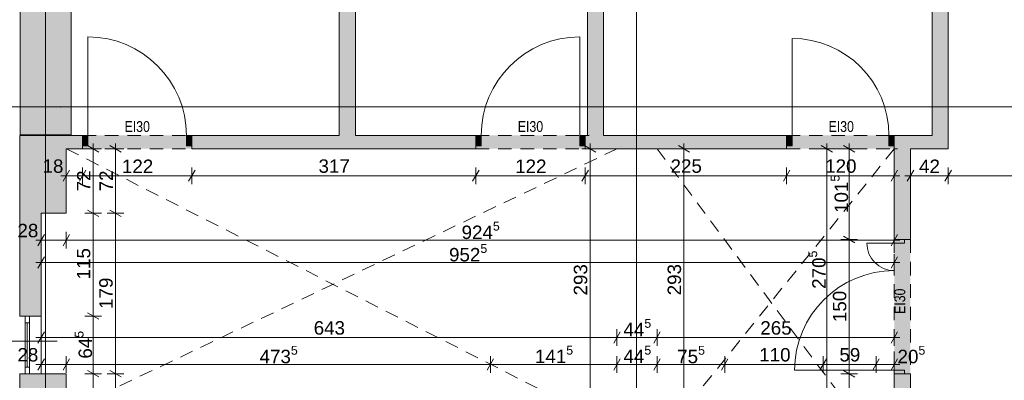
# Paper-space layout 'A-12 INWENTARYZACJA - PIĘTRO 9' of a CAD drawing. Header units: millimetres. Extents: x 0 to 420, y 0 to 297.
# Tile 4 of 10: x 57 to 167, y 179 to 219. Entities that reach past the tile are written whole.
import ezdxf
from ezdxf.xclip import XClip

# ---------------------------------------------------------------- set-up
doc = ezdxf.new("R2010")
doc.units = ezdxf.units.MM
doc.header["$MEASUREMENT"] = 0
doc.header["$XCLIPFRAME"] = 0
doc.linetypes.add('DASHDOTX2', pattern=[1000, 500, -250, 0, -250])
doc.linetypes.add('Przer. długie kreski', pattern=[2.5, 1.5, -1])
for name, color, linetype, lineweight, true_color in [('A_osie_Nr_pióra__16', 7, 'Continuous', 5, 0x0f0f0f), ('A_ppoż_Nr_pióra__8', 7, 'Continuous', 13, 0x4c4c4c), ('A_sufit_Nr_pióra__4', 7, 'Continuous', 18, 0x4b4b4b), ('A_ściany_Nr_pióra__10', 7, 'Continuous', 13, 0x4b4b4b), ('A_ściany_Nr_pióra__19', 7, 'Continuous', 5, 0x191919), ('Okna Archicada_Nr_pióra__19', 7, 'Continuous', 5, 0x191919)]:
    doc.layers.add(name, color=color, linetype=linetype, lineweight=lineweight, true_color=true_color)
for name, color, linetype in [('A_podrys', 7, 'Continuous'), ('A_ppoż', 7, 'Continuous'), ('A_ściany', 7, 'Continuous'), ('Drzwi Archicad', 7, 'Continuous')]:
    doc.layers.add(name, color=color, linetype=linetype)
for name, color, linetype, lineweight in [('A_stolarka_Nr_pióra__3', 252, 'Continuous', 13), ('A_wymiary_Nr_pióra__1', 7, 'Continuous', 20), ('A_wymiary_Nr_pióra__2', 8, 'Continuous', 13), ('A_ściany_Nr_pióra__1', 7, 'Continuous', 20), ('Drzwi Archicad_Nr_pióra__1', 7, 'Continuous', 20)]:
    doc.layers.add(name, color=color, linetype=linetype, lineweight=lineweight)
doc.styles.add('STYL_AUTOMATYCZNY_1', font='arial.ttf')
doc.styles.add('STYL_AUTOMATYCZNY_2', font='ARIALN.TTF')
doc.styles.add('STYL_AUTOMATYCZNY_4', font='arial.ttf')

# ---------------------------------------------------------------- blocks, each defined once
blk = doc.blocks.new('Rysunek_1_1', base_point=(-1583.25, -271.45))
at = {"layer": 'A_ppoż', "linetype": 'Continuous', "lineweight": 0, "true_color": 0x121212}
for points in [[(76.4, 206.45), (64.2, 206.45), (64.2, 204.95), (76.4, 204.95)], [(120.3, 206.45), (108.1, 206.45), (108.1, 204.95), (120.3, 204.95)], [(154.82, 206.45), (142.8, 206.45), (142.8, 204.95), (154.82, 204.95)], [(154.82, 194.82), (154.82, 179.82), (156.62, 179.82), (156.62, 194.82)]]:
    blk.add_hatch(color=250, dxfattribs=at).paths.add_polyline_path(points)
at = {"layer": 'A_ściany', "linetype": 'Continuous', "lineweight": 0, "true_color": 0x000000}
for points in [[(57.22, 267.44), (57.22, 206.52), (62.93, 206.52), (62.93, 263.39)], [(92.85, 263.39), (92.85, 206.45), (94.65, 206.45), (94.65, 263.39)], [(159.03, 262.32), (159.03, 206.45), (160.83, 204.95), (160.83, 262.32)], [(122.35, 206.45), (122.35, 255.08), (120.55, 256.88), (120.55, 206.45)], [(57.18, 206.45), (62.38, 204.95), (64.2, 204.95), (64.2, 206.45)], [(57.18, 206.45), (57.18, 197.75), (62.38, 197.75), (62.38, 204.95)], [(76.4, 204.95), (108.1, 204.95), (108.1, 206.45), (76.4, 206.45)], [(120.3, 206.45), (120.3, 204.95), (142.8, 204.95), (142.8, 206.45)], [(159.03, 206.45), (154.82, 206.45), (154.82, 204.95), (160.83, 204.95)], [(154.82, 204.95), (154.82, 194.82), (156.62, 194.82), (156.62, 204.95)], [(59.58, 197.75), (57.18, 197.75), (57.18, 186.27), (59.58, 186.27)], [(57.18, 179.83), (57.18, 171.71), (62.38, 171.71), (62.38, 179.83)], [(154.82, 177.88), (156.62, 177.88), (156.62, 179.82), (154.82, 179.82)]]:
    blk.add_hatch(color=18, dxfattribs=at).paths.add_polyline_path(points)
at = {"layer": 'Drzwi Archicad', "linetype": 'Continuous', "lineweight": 0, "true_color": 0xfdfdfd}
for points in [[(64.2, 206.45), (64.2, 205.3), (64.8, 205.3), (64.8, 206.45)], [(76.4, 205.3), (76.4, 206.45), (75.8, 206.45), (75.8, 205.3)], [(108.1, 205.3), (108.7, 205.3), (108.7, 206.45), (108.1, 206.45)], [(120.3, 206.45), (119.7, 206.45), (119.7, 205.3), (120.3, 205.3)], [(142.8, 206.45), (142.8, 205.3), (143.4, 205.3), (143.4, 206.45)], [(154.82, 205.3), (154.82, 206.45), (154.22, 206.45), (154.22, 205.3)]]:
    blk.add_hatch(color=7, dxfattribs=at).paths.add_polyline_path(points)
at = {"layer": 'A_osie_Nr_pióra__16', "color": 250, "linetype": 'DASHDOTX2', "lineweight": 5, "true_color": 0x0f0f0f}
for p, q in [((60.05, 239.45), (60.05, 107.63)), ((126.05, 239.45), (126.05, 107.63)), ((61.75, 209.63), (41.5, 209.63)), ((285.95, 209.63), (61.75, 209.63)), ((61.75, 209.63), (61.75, 209.63))]:
    blk.add_line(p, q, dxfattribs=at)
blk.add_point((61.75, 209.63), dxfattribs=at)
at = {"layer": 'A_stolarka_Nr_pióra__3', "color": 252, "linetype": 'Continuous', "lineweight": 13}
blk.add_line((53.53, 183.47), (61.36, 183.47), dxfattribs=at)
at = {"layer": 'A_sufit_Nr_pióra__4', "color": 251, "linetype": 'Przer. długie kreski', "lineweight": 18, "true_color": 0x4b4b4b}
for p, q in [((62.4, 204.95), (123.86, 173.71)), ((123.86, 204.95), (62.4, 175.63)), ((128.33, 204.95), (152.78, 172.05)), ((154.82, 204.95), (128.33, 172.05))]:
    blk.add_line(p, q, dxfattribs=at)
at = {"layer": 'A_wymiary_Nr_pióra__1', "color": 7, "linetype": 'Continuous', "lineweight": 20}
for p, q in [((66, 204.59), (64.75, 205.31)), ((68.5, 204.59), (67.25, 205.31)), ((121.49, 204.59), (120.24, 205.31)), ((131.96, 204.59), (130.71, 205.31)), ((147.91, 204.59), (146.66, 205.31)), ((150.41, 204.59), (149.16, 205.31)), ((62.74, 202.57), (62.02, 201.32)), ((64.56, 202.57), (63.84, 201.32)), ((76.76, 202.57), (76.04, 201.32)), ((108.46, 202.57), (107.74, 201.32)), ((120.66, 202.57), (119.94, 201.32)), ((143.16, 202.57), (142.44, 201.32)), ((154.46, 201.32), (155.18, 202.57)), ((156.98, 202.57), (156.26, 201.32)), ((161.19, 202.57), (160.47, 201.32)), ((64.75, 198.11), (66, 197.39)), ((67.25, 198.11), (68.5, 197.39)), ((59.94, 195.37), (59.22, 194.12)), ((62.74, 195.37), (62.02, 194.12)), ((149.16, 195.18), (150.41, 194.46)), ((154.46, 194.12), (155.18, 195.37)), ((59.94, 192.87), (59.22, 191.62)), ((154.46, 191.62), (155.18, 192.87)), ((64.75, 186.63), (66, 185.91)), ((59.94, 184.5), (59.22, 183.25)), ((124.22, 184.5), (123.5, 183.25)), ((128.69, 184.5), (127.97, 183.25)), ((154.46, 183.25), (155.18, 184.5)), ((59.94, 181.5), (59.22, 180.25)), ((62.74, 181.5), (62.02, 180.25)), ((110.09, 181.5), (109.37, 180.25)), ((124.22, 181.5), (123.5, 180.25)), ((128.69, 181.5), (127.97, 180.25)), ((136.24, 181.5), (135.52, 180.25)), ((147.24, 181.5), (146.52, 180.25)), ((153.14, 181.5), (152.42, 180.25)), ((154.46, 180.25), (155.18, 181.5)), ((64.75, 180.19), (66, 179.47)), ((67.25, 180.19), (68.5, 179.47)), ((149.16, 180.18), (150.41, 179.46))]:
    blk.add_line(p, q, dxfattribs=at)
at = {"layer": 'A_wymiary_Nr_pióra__2', "color": 8, "linetype": 'Continuous', "lineweight": 13}
for p, q in [((65.38, 204.95), (65.38, 205.56)), ((67.88, 204.95), (67.88, 205.56)), ((120.86, 204.95), (120.86, 205.56)), ((131.33, 204.95), (131.33, 205.56)), ((147.28, 204.95), (147.28, 205.56)), ((149.78, 204.95), (149.78, 205.56)), ((66.32, 204.95), (64.44, 204.95)), ((65.38, 197.75), (65.38, 204.95)), ((68.82, 204.95), (66.94, 204.95)), ((67.88, 197.75), (67.88, 204.95)), ((121.8, 204.95), (119.93, 204.95)), ((120.86, 175.63), (120.86, 204.95)), ((132.27, 204.95), (130.4, 204.95)), ((131.33, 175.66), (131.33, 204.95)), ((148.22, 204.95), (146.35, 204.95)), ((147.28, 177.88), (147.28, 204.95)), ((150.72, 204.95), (148.85, 204.95)), ((149.78, 194.82), (149.78, 204.95)), ((62.38, 201.01), (62.38, 202.88)), ((64.2, 201.01), (64.2, 202.88)), ((76.4, 201.01), (76.4, 202.88)), ((108.1, 201.01), (108.1, 202.88)), ((120.3, 201.01), (120.3, 202.88)), ((142.8, 201.01), (142.8, 202.88)), ((154.82, 201.01), (154.82, 202.88)), ((156.62, 201.01), (156.62, 202.88)), ((160.83, 201.01), (160.83, 202.88)), ((61.77, 201.95), (62.38, 201.95)), ((62.38, 201.95), (64.2, 201.95)), ((64.2, 201.95), (76.4, 201.95)), ((76.4, 201.95), (108.1, 201.95)), ((108.1, 201.95), (120.3, 201.95)), ((120.3, 201.95), (142.8, 201.95)), ((142.8, 201.95), (154.82, 201.95)), ((154.82, 201.95), (155.43, 201.95)), ((156.01, 201.95), (156.62, 201.95)), ((156.62, 201.95), (160.83, 201.95)), ((160.83, 201.95), (190.05, 201.95)), ((66.32, 197.75), (64.44, 197.75)), ((65.38, 186.27), (65.38, 197.75)), ((68.82, 197.75), (66.94, 197.75)), ((67.88, 179.83), (67.88, 197.75)), ((59.58, 193.81), (59.58, 195.68)), ((62.38, 193.81), (62.38, 195.68)), ((154.82, 193.81), (154.82, 195.68)), ((58.97, 194.75), (59.58, 194.75)), ((59.58, 194.75), (62.38, 194.75)), ((62.38, 194.75), (154.82, 194.75)), ((150.72, 194.82), (148.85, 194.82)), ((149.78, 179.82), (149.78, 194.82)), ((154.82, 194.75), (155.43, 194.75)), ((59.58, 191.31), (59.58, 193.18)), ((154.82, 191.31), (154.82, 193.18)), ((58.97, 192.25), (59.58, 192.25)), ((59.58, 192.25), (154.82, 192.25)), ((154.82, 192.25), (155.43, 192.25)), ((66.32, 186.27), (64.44, 186.27)), ((65.38, 179.83), (65.38, 186.27)), ((59.58, 182.94), (59.58, 184.81)), ((123.86, 182.94), (123.86, 184.81)), ((128.33, 182.94), (128.33, 184.81)), ((154.82, 182.94), (154.82, 184.81)), ((58.97, 183.88), (59.58, 183.88)), ((59.58, 183.88), (123.86, 183.88)), ((123.86, 183.88), (128.33, 183.88)), ((128.33, 183.88), (154.82, 183.88)), ((154.82, 183.88), (155.43, 183.88)), ((59.58, 179.94), (59.58, 181.81)), ((62.38, 179.94), (62.38, 181.81)), ((109.73, 179.94), (109.73, 181.81)), ((123.86, 179.94), (123.86, 181.81)), ((128.33, 179.94), (128.33, 181.81)), ((135.88, 179.94), (135.88, 181.81)), ((146.88, 179.94), (146.88, 181.81)), ((152.78, 179.94), (152.78, 181.81)), ((154.82, 179.94), (154.82, 181.81)), ((58.97, 180.88), (59.58, 180.88)), ((59.58, 180.88), (62.38, 180.88)), ((62.38, 180.88), (109.73, 180.88)), ((109.73, 180.88), (123.86, 180.88)), ((123.86, 180.88), (128.33, 180.88)), ((128.33, 180.88), (135.88, 180.88)), ((135.88, 180.88), (146.88, 180.88)), ((146.88, 180.88), (152.78, 180.88)), ((152.78, 180.88), (154.82, 180.88)), ((154.82, 180.88), (155.43, 180.88)), ((66.32, 179.83), (64.44, 179.83)), ((65.38, 175.63), (65.38, 179.83)), ((68.82, 179.83), (66.94, 179.83)), ((67.88, 175.63), (67.88, 179.83)), ((150.72, 179.82), (148.85, 179.82)), ((149.78, 177.88), (149.78, 179.82))]:
    blk.add_line(p, q, dxfattribs=at)
at = {"layer": 'A_ściany_Nr_pióra__1', "color": 7, "linetype": 'Continuous', "lineweight": 20}
for p, q in [((64.2, 206.45), (63.73, 206.45)), ((64.2, 206.45), (64.2, 205.3)), ((76.4, 206.45), (76.87, 206.45)), ((76.4, 206.45), (76.4, 205.3)), ((108.1, 206.45), (107.63, 206.45)), ((108.1, 206.45), (108.1, 205.3)), ((120.3, 206.45), (120.77, 206.45)), ((120.3, 206.45), (120.3, 205.3)), ((142.8, 206.45), (142.33, 206.45)), ((142.8, 206.45), (142.8, 205.3)), ((154.82, 206.45), (155.29, 206.45)), ((154.82, 206.45), (154.82, 205.3)), ((64.2, 204.95), (63.83, 204.95)), ((64.2, 205.3), (64.2, 204.95)), ((76.4, 205.3), (76.4, 204.95)), ((76.4, 204.95), (76.77, 204.95)), ((108.1, 204.95), (107.73, 204.95)), ((108.1, 205.3), (108.1, 204.95)), ((120.3, 205.3), (120.3, 204.95)), ((120.3, 204.95), (120.67, 204.95)), ((142.8, 204.95), (142.43, 204.95)), ((142.8, 205.3), (142.8, 204.95)), ((154.82, 205.3), (154.82, 204.95)), ((154.82, 204.95), (155.19, 204.95)), ((154.82, 194.82), (154.82, 195.19)), ((154.82, 194.82), (155.97, 194.82)), ((155.97, 194.82), (156.62, 194.82)), ((156.62, 194.82), (156.62, 195.19)), ((57.18, 186.27), (59.58, 186.27)), ((154.82, 179.82), (154.82, 179.45)), ((154.82, 179.82), (155.97, 179.82)), ((155.97, 179.82), (156.62, 179.82)), ((156.62, 179.82), (156.62, 179.45))]:
    blk.add_line(p, q, dxfattribs=at)
at = {"layer": 'A_ściany_Nr_pióra__1', "color": 7, "linetype": 'Continuous', "lineweight": 20, "flags": 128}
for points in [[(57.22, 267.44), (57.22, 206.52)], [(62.93, 206.52), (62.93, 263.39)], [(92.85, 263.39), (92.85, 206.45)], [(94.65, 206.45), (94.65, 263.39)], [(159.03, 262.32), (159.03, 206.45)], [(160.83, 204.95), (160.83, 262.32)], [(120.55, 256.88), (120.55, 206.45)], [(122.35, 206.45), (122.35, 255.08)], [(64.2, 206.45), (57.18, 206.45)], [(57.18, 206.45), (57.18, 197.75)], [(57.22, 206.52), (62.93, 206.52)], [(92.85, 206.45), (76.4, 206.45)], [(108.1, 206.45), (94.65, 206.45)], [(120.55, 206.45), (120.3, 206.45)], [(142.8, 206.45), (122.35, 206.45)], [(159.03, 206.45), (154.82, 206.45)], [(62.38, 204.95), (64.2, 204.95)], [(62.38, 197.75), (62.38, 204.95)], [(76.4, 204.95), (108.1, 204.95)], [(120.3, 204.95), (142.8, 204.95)], [(154.82, 204.95), (154.82, 194.82)], [(156.62, 204.95), (160.83, 204.95)], [(156.62, 194.82), (156.62, 204.95)], [(57.18, 197.75), (57.18, 186.27)], [(59.58, 197.75), (62.38, 197.75)], [(59.58, 186.27), (59.58, 197.75)], [(57.18, 179.83), (57.18, 171.71)], [(57.18, 179.83), (59.58, 179.83)], [(62.38, 179.83), (59.58, 179.83)], [(62.38, 175.63), (62.38, 179.83)], [(154.82, 179.82), (154.82, 177.88)], [(156.62, 177.88), (156.62, 179.82)]]:
    blk.add_lwpolyline(points, dxfattribs=at)
at = {"layer": 'A_ściany_Nr_pióra__10', "color": 251, "linetype": 'Przer. długie kreski', "lineweight": 13, "true_color": 0x4b4b4b}
for p, q in [((64.2, 206.45), (76.4, 206.45)), ((108.1, 206.45), (120.3, 206.45)), ((142.8, 206.45), (154.82, 206.45)), ((64.2, 204.95), (76.4, 204.95)), ((108.1, 204.95), (120.3, 204.95)), ((142.8, 204.95), (154.82, 204.95)), ((154.82, 194.82), (154.82, 179.82)), ((156.62, 194.82), (156.62, 179.82))]:
    blk.add_line(p, q, dxfattribs=at)
at = {"layer": 'A_ściany_Nr_pióra__19', "color": 250, "linetype": 'Continuous', "lineweight": 5, "true_color": 0x191919}
blk.add_line((59.58, 179.83), (59.58, 186.27), dxfattribs=at)
at = {"layer": 'Drzwi Archicad_Nr_pióra__1', "color": 7, "linetype": 'Continuous', "lineweight": 20}
for p, q in [((64.8, 206.45), (64.8, 217.45)), ((119.7, 206.45), (119.7, 217.45)), ((143.4, 206.45), (143.4, 217.27)), ((64.2, 206.45), (63.73, 206.45)), ((64.2, 206.45), (63.73, 206.45)), ((64.2, 206.45), (64.8, 206.45)), ((64.2, 205.3), (64.2, 206.45)), ((64.2, 206.45), (64.2, 205.3)), ((64.2, 206.45), (64.2, 205.3)), ((64.8, 206.45), (64.8, 205.3)), ((75.8, 205.3), (75.8, 206.45)), ((75.8, 206.45), (76.4, 206.45)), ((76.4, 206.45), (76.4, 205.3)), ((76.4, 206.45), (76.4, 205.3)), ((76.4, 206.45), (76.4, 205.3)), ((76.4, 206.45), (76.87, 206.45)), ((76.4, 206.45), (76.87, 206.45)), ((108.1, 206.45), (107.63, 206.45)), ((108.1, 206.45), (107.63, 206.45)), ((108.7, 206.45), (108.1, 206.45)), ((108.1, 206.45), (108.1, 205.3)), ((108.1, 206.45), (108.1, 205.3)), ((108.1, 206.45), (108.1, 205.3)), ((108.7, 205.3), (108.7, 206.45)), ((120.3, 206.45), (119.7, 206.45)), ((119.7, 206.45), (119.7, 205.3)), ((120.3, 205.3), (120.3, 206.45)), ((120.3, 206.45), (120.3, 205.3)), ((120.3, 206.45), (120.3, 205.3)), ((120.3, 206.45), (120.77, 206.45)), ((120.3, 206.45), (120.77, 206.45)), ((142.8, 206.45), (142.33, 206.45)), ((142.8, 206.45), (142.33, 206.45)), ((142.8, 206.45), (143.4, 206.45)), ((142.8, 205.3), (142.8, 206.45)), ((142.8, 206.45), (142.8, 205.3)), ((142.8, 206.45), (142.8, 205.3)), ((143.4, 206.45), (143.4, 205.3)), ((154.22, 205.3), (154.22, 206.45)), ((154.22, 206.45), (154.82, 206.45)), ((154.82, 206.45), (154.82, 205.3)), ((154.82, 206.45), (154.82, 205.3)), ((154.82, 206.45), (154.82, 205.3)), ((154.82, 206.45), (155.29, 206.45)), ((154.82, 206.45), (155.29, 206.45)), ((64.2, 204.95), (63.83, 204.95)), ((64.2, 204.95), (63.83, 204.95)), ((64.8, 205.3), (64.2, 205.3)), ((64.2, 205.3), (64.2, 204.95)), ((64.2, 205.3), (64.2, 204.95)), ((76.4, 205.3), (75.8, 205.3)), ((76.4, 205.3), (76.4, 204.95)), ((76.4, 205.3), (76.4, 204.95)), ((76.4, 204.95), (76.77, 204.95)), ((76.4, 204.95), (76.77, 204.95)), ((108.1, 204.95), (107.73, 204.95)), ((108.1, 204.95), (107.73, 204.95)), ((108.1, 205.3), (108.7, 205.3)), ((108.1, 205.3), (108.1, 204.95)), ((108.1, 205.3), (108.1, 204.95)), ((119.7, 205.3), (120.3, 205.3)), ((120.3, 205.3), (120.3, 204.95)), ((120.3, 205.3), (120.3, 204.95)), ((120.3, 204.95), (120.67, 204.95)), ((120.3, 204.95), (120.67, 204.95)), ((142.8, 204.95), (142.43, 204.95)), ((142.8, 204.95), (142.43, 204.95)), ((143.4, 205.3), (142.8, 205.3)), ((142.8, 205.3), (142.8, 204.95)), ((142.8, 205.3), (142.8, 204.95)), ((154.82, 205.3), (154.22, 205.3)), ((154.82, 205.3), (154.82, 204.95)), ((154.82, 205.3), (154.82, 204.95)), ((154.82, 204.95), (155.19, 204.95)), ((154.82, 204.95), (155.19, 204.95)), ((154.82, 194.82), (154.82, 195.19)), ((154.82, 194.82), (154.82, 195.19)), ((154.82, 194.42), (154.82, 194.82)), ((154.82, 194.82), (155.97, 194.82)), ((154.82, 194.82), (155.97, 194.82)), ((154.82, 194.82), (155.97, 194.82)), ((155.97, 194.82), (155.97, 194.42)), ((155.97, 194.82), (156.62, 194.82)), ((155.97, 194.82), (156.62, 194.82)), ((156.62, 194.82), (156.62, 195.19)), ((156.62, 194.82), (156.62, 195.19)), ((154.82, 194.42), (151.75, 194.42)), ((155.97, 194.42), (154.82, 194.42)), ((154.82, 180.22), (143.69, 180.22)), ((154.82, 179.82), (154.82, 180.22)), ((154.82, 180.22), (155.97, 180.22)), ((155.97, 179.82), (154.82, 179.82)), ((154.82, 179.82), (155.97, 179.82)), ((154.82, 179.82), (155.97, 179.82)), ((154.82, 179.82), (154.82, 179.45)), ((154.82, 179.82), (154.82, 179.45)), ((155.97, 180.22), (155.97, 179.82)), ((155.97, 179.82), (156.62, 179.82)), ((155.97, 179.82), (156.62, 179.82)), ((156.62, 179.82), (156.62, 179.45)), ((156.62, 179.82), (156.62, 179.45))]:
    blk.add_line(p, q, dxfattribs=at)
for centre, radius, start, end in [((64.8, 206.45), 11, 0, 90), ((119.7, 206.45), 11, 90, 180), ((143.4, 206.45), 10.82, 0, 90), ((154.82, 194.42), 3.07, 180, 270), ((154.82, 180.22), 11.13, 90, 180)]:
    blk.add_arc(centre, radius, start, end, dxfattribs=at)
at = {"layer": 'Okna Archicada_Nr_pióra__19', "color": 250, "linetype": 'Continuous', "lineweight": 5, "true_color": 0x191919}
for p, q in [((58.28, 186.27), (57.78, 186.27)), ((57.78, 186.27), (57.78, 179.83)), ((58.28, 179.83), (58.28, 186.27)), ((58.28, 185.52), (57.78, 185.52)), ((58.03, 180.58), (58.03, 185.52)), ((58.28, 180.58), (57.78, 180.58)), ((57.78, 179.83), (58.28, 179.83))]:
    blk.add_line(p, q, dxfattribs=at)
at = {"layer": 'A_ppoż_Nr_pióra__8', "color": 251, "linetype": 'Continuous', "lineweight": 13, "true_color": 0x4c4c4c, "char_height": 1.2, "attachment_point": 5, "style": 'STYL_AUTOMATYCZNY_2'}
for insert in [(70.3, 207.43), (114.2, 207.43), (148.89, 207.43)]:
    blk.add_mtext('\\A1;{\\pqc;\\fArial Narrow|b0|i0|c238|p0;\\W1.000000;EI30}', dxfattribs=dict(at, insert=insert))
at = {"layer": 'A_ppoż_Nr_pióra__8', "color": 251, "linetype": 'Continuous', "lineweight": 13, "true_color": 0x4c4c4c, "insert": (155.44, 187.93), "char_height": 1.2, "attachment_point": 5, "rotation": 90, "style": 'STYL_AUTOMATYCZNY_2'}
blk.add_mtext('\\A1;{\\pqc;\\fArial Narrow|b0|i0|c238|p0;\\W1.000000;EI30}', dxfattribs=at)
at = {"layer": 'A_wymiary_Nr_pióra__1', "color": 7, "linetype": 'Continuous', "lineweight": 20, "char_height": 1.5, "attachment_point": 7, "rotation": 90, "style": 'STYL_AUTOMATYCZNY_1'}
for s, insert in [('\\A1;{\\pql;\\fArial|b0|i0|c238|p0;\\W1.000000;101\\fArial|b0|i0|c238|p0;\\W1.000000;\\A1{\\H.66x;\\S5^  ;}}', (150.09, 197.79)), ('\\A1;{\\pql;\\fArial|b0|i0|c238|p0;\\W1.000000;270\\fArial|b0|i0|c238|p0;\\W1.000000;\\A1{\\H.66x;\\S5^  ;}}', (147.59, 189.32)), ('\\A1;{\\pql;\\fArial|b0|i0|c238|p0;\\W1.000000;64\\fArial|b0|i0|c238|p0;\\W1.000000;\\A1{\\H.66x;\\S5^  ;}}', (65.69, 181.52)), ('\\A1;{\\pql;\\fArial|b0|i0|c238|p0;\\W1.000000;19\\fArial|b0|i0|c238|p0;\\W1.000000;\\A1{\\H.66x;\\S5^  ;}}', (150.09, 174.47)), ('\\A1;{\\pql;\\fArial|b0|i0|c238|p0;\\W1.000000;58\\fArial|b0|i0|c238|p0;\\W1.000000;\\A1{\\H.66x;\\S5^  ;}}', (147.59, 173.44))]:
    blk.add_mtext(s, dxfattribs=dict(at, insert=insert))
at = {"layer": 'A_wymiary_Nr_pióra__1', "color": 7, "linetype": 'Continuous', "lineweight": 20, "char_height": 1.5, "attachment_point": 7, "style": 'STYL_AUTOMATYCZNY_4'}
for s, insert, width in [('\\A1;{\\pql;\\fArial|b0|i0|c238|p0;\\W1.000000;18}', (59.73, 202.25), 2.2882), ('\\A1;{\\pql;\\fArial|b0|i0|c238|p0;\\W1.000000;122}', (68.59, 202.25), 3.4323), ('\\A1;{\\pql;\\fArial|b0|i0|c238|p0;\\W1.000000;317}', (90.54, 202.25), 3.4323), ('\\A1;{\\pql;\\fArial|b0|i0|c238|p0;\\W1.000000;122}', (112.49, 202.25), 3.4323), ('\\A1;{\\pql;\\fArial|b0|i0|c238|p0;\\W1.000000;225}', (129.84, 202.25), 3.4323), ('\\A1;{\\pql;\\fArial|b0|i0|c238|p0;\\W1.000000;120}', (147.1, 202.25), 3.4323), ('\\A1;{\\pql;\\fArial|b0|i0|c238|p0;\\W1.000000;42}', (157.58, 202.25), 2.2882), ('\\A1;{\\pql;\\fArial|b0|i0|c238|p0;\\W1.000000;28}', (56.93, 195.05), 2.2882), ('\\A1;{\\pql;\\fArial|b0|i0|c238|p0;\\W1.000000;643}', (90, 184.18), 3.4323), ('\\A1;{\\pql;\\fArial|b0|i0|c238|p0;\\W1.000000;265}', (139.86, 184.18), 3.4323), ('\\A1;{\\pql;\\fArial|b0|i0|c238|p0;\\W1.000000;28}', (56.93, 181.18), 2.2882), ('\\A1;{\\pql;\\fArial|b0|i0|c238|p0;\\W1.000000;110}', (139.74, 181.18), 3.2796), ('\\A1;{\\pql;\\fArial|b0|i0|c238|p0;\\W1.000000;59}', (148.69, 181.18), 2.2882)]:
    blk.add_mtext(s, dxfattribs=dict(at, insert=insert, width=width))
at = {"layer": 'A_wymiary_Nr_pióra__1', "color": 7, "linetype": 'Continuous', "lineweight": 20, "char_height": 1.5, "attachment_point": 7, "rotation": 90, "style": 'STYL_AUTOMATYCZNY_4'}
for s, insert, width in [('\\A1;{\\pql;\\fArial|b0|i0|c238|p0;\\W1.000000;72}', (65.08, 200.2), 2.2882), ('\\A1;{\\pql;\\fArial|b0|i0|c238|p0;\\W1.000000;72}', (67.58, 200.2), 2.2882), ('\\A1;{\\pql;\\fArial|b0|i0|c238|p0;\\W1.000000;115}', (65.08, 190.37), 3.2796), ('\\A1;{\\pql;\\fArial|b0|i0|c238|p0;\\W1.000000;293}', (120.56, 188.57), 3.4323), ('\\A1;{\\pql;\\fArial|b0|i0|c238|p0;\\W1.000000;293}', (131.03, 188.59), 3.4323), ('\\A1;{\\pql;\\fArial|b0|i0|c238|p0;\\W1.000000;179}', (67.58, 187.07), 3.4323), ('\\A1;{\\pql;\\fArial|b0|i0|c238|p0;\\W1.000000;150}', (149.48, 185.6), 3.4323)]:
    blk.add_mtext(s, dxfattribs=dict(at, insert=insert, width=width))
at = {"layer": 'A_wymiary_Nr_pióra__1', "color": 7, "linetype": 'Continuous', "lineweight": 20, "char_height": 1.5, "attachment_point": 7, "style": 'STYL_AUTOMATYCZNY_1'}
for s, insert in [('\\A1;{\\pql;\\fArial|b0|i0|c238|p0;\\W1.000000;924\\fArial|b0|i0|c238|p0;\\W1.000000;\\A1{\\H.66x;\\S5^  ;}}', (106.51, 194.44)), ('\\A1;{\\pql;\\fArial|b0|i0|c238|p0;\\W1.000000;952\\fArial|b0|i0|c238|p0;\\W1.000000;\\A1{\\H.66x;\\S5^  ;}}', (105.11, 191.94)), ('\\A1;{\\pql;\\fArial|b0|i0|c238|p0;\\W1.000000;44\\fArial|b0|i0|c238|p0;\\W1.000000;\\A1{\\H.66x;\\S5^  ;}}', (124.58, 183.58)), ('\\A1;{\\pql;\\fArial|b0|i0|c238|p0;\\W1.000000;473\\fArial|b0|i0|c238|p0;\\W1.000000;\\A1{\\H.66x;\\S5^  ;}}', (83.96, 180.57)), ('\\A1;{\\pql;\\fArial|b0|i0|c238|p0;\\W1.000000;141\\fArial|b0|i0|c238|p0;\\W1.000000;\\A1{\\H.66x;\\S5^  ;}}', (114.7, 180.58)), ('\\A1;{\\pql;\\fArial|b0|i0|c238|p0;\\W1.000000;44\\fArial|b0|i0|c238|p0;\\W1.000000;\\A1{\\H.66x;\\S5^  ;}}', (124.58, 180.58)), ('\\A1;{\\pql;\\fArial|b0|i0|c238|p0;\\W1.000000;75\\fArial|b0|i0|c238|p0;\\W1.000000;\\A1{\\H.66x;\\S5^  ;}}', (130.58, 180.57)), ('\\A1;{\\pql;\\fArial|b0|i0|c238|p0;\\W1.000000;20\\fArial|b0|i0|c238|p0;\\W1.000000;\\A1{\\H.66x;\\S5^  ;}}', (155.18, 180.57))]:
    blk.add_mtext(s, dxfattribs=dict(at, insert=insert))

psp = doc.layouts.new('A-12 INWENTARYZACJA - PIĘTRO 9')

# ---------------------------------------------------------------- block references
at = {"layer": 'A_podrys', "color": 37, "linetype": 'Continuous', "lineweight": 5, "true_color": 0x656532}
ref = psp.add_blockref('Rysunek_1_1', (-1583.25, -271.45), dxfattribs=at)
XClip(ref).set_block_clipping_path([(35.4953073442, 107.6272357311), (285.9452785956, 283.3362925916)])

doc.saveas('drawing.dxf')
